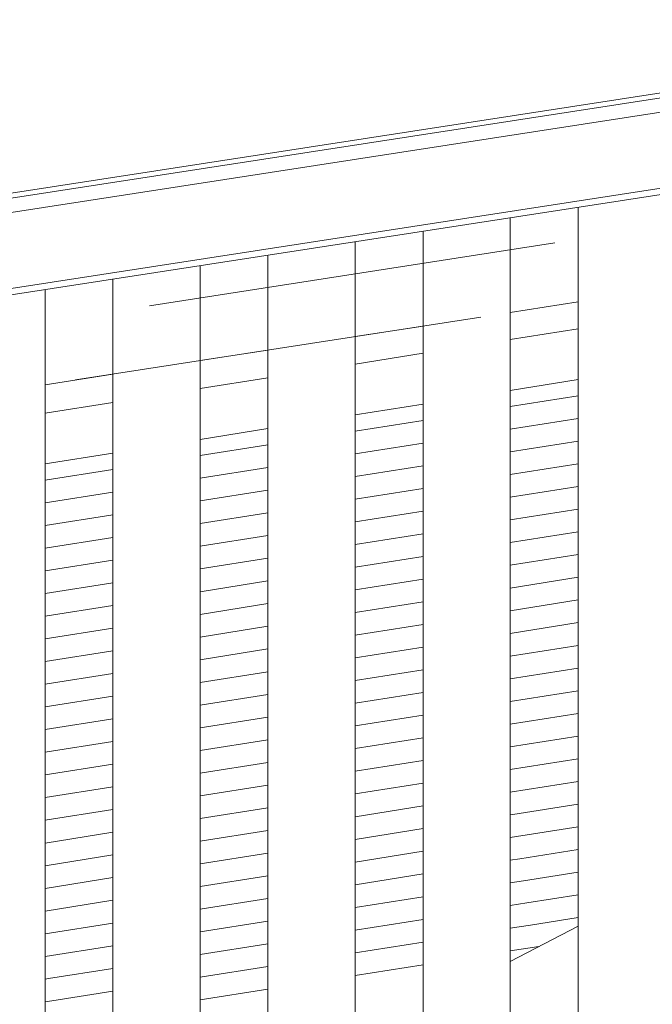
# Model space of a CAD drawing. Header units: millimetres. Extents: x -65 to 293624, y -1905 to 31061.
# Tile 222 of 256: x 116899 to 117225, y 22938 to 23446. Entities that reach past the tile are written whole.
import ezdxf

# ---------------------------------------------------------------- set-up
doc = ezdxf.new("R2010")
doc.units = ezdxf.units.MM
doc.header["$MEASUREMENT"] = 0
doc.linetypes.add('Hidden Line', pattern=[317.5, 211.666667, -105.833333])
for name, color, linetype in [('00 2D joon.AR', 7, 'Continuous'), ('1236 Katuslaed.AR', 7, 'Continuous'), ('1245 Sisehoovi varjestus.AR', 7, 'Continuous'), ('1248 Vihmaveerennid.AR', 7, 'Continuous'), ('1263 Katuse alusserv.AR', 7, 'Continuous')]:
    doc.layers.add(name, color=color, linetype=linetype)

# ---------------------------------------------------------------- blocks, each defined once
blk = doc.blocks.new('Section Element_1428_3', base_point=(20443.11, 12361.43))
at = {"layer": '1248 Vihmaveerennid.AR', "color": 7, "linetype": 'Continuous', "lineweight": 13}
for p, q in [((107570.49, 21918.29), (129117.53, 25242.47)), ((107568.05, 21915.2), (129117.8, 25239.8)), ((115501.87, 23131.81), (129118.53, 25232.53)), ((115501.87, 23092.64), (129122.41, 25193.96)), ((115501.87, 23089.49), (129122.72, 25190.86))]:
    blk.add_line(p, q, dxfattribs=at)
blk = doc.blocks.new('*X2164', base_point=(20443.11, 12361.43))
at = {"layer": '1263 Katuse alusserv.AR', "color": 7, "linetype": 'Continuous', "lineweight": 13}
for p, q in [((116946.87, 23214.22), (116911.87, 23208.69)), ((116946.87, 23214.22), (116911.87, 23208.69)), ((116946.87, 23202.53), (116911.87, 23197)), ((116946.87, 23202.53), (116911.87, 23197)), ((116946.87, 23190.83), (116911.87, 23185.3)), ((116946.87, 23190.83), (116911.87, 23185.3)), ((116946.87, 23179.13), (116911.87, 23173.6)), ((116946.87, 23179.13), (116911.87, 23173.6)), ((116946.87, 23167.43), (116911.87, 23161.9)), ((116946.87, 23167.43), (116911.87, 23161.9)), ((116946.87, 23155.73), (116911.87, 23150.2)), ((116946.87, 23155.73), (116911.87, 23150.2)), ((116946.87, 23144.03), (116911.87, 23138.5)), ((116946.87, 23144.03), (116911.87, 23138.5)), ((116946.87, 23132.34), (116911.87, 23126.81)), ((116946.87, 23132.34), (116911.87, 23126.81)), ((116946.87, 23120.64), (116911.87, 23115.11)), ((116946.87, 23120.64), (116911.87, 23115.11)), ((116946.87, 23108.94), (116911.87, 23103.41)), ((116946.87, 23108.94), (116911.87, 23103.41)), ((116946.87, 23097.24), (116911.87, 23091.71)), ((116946.87, 23097.24), (116911.87, 23091.71)), ((116946.87, 23085.54), (116911.87, 23080.01)), ((116946.87, 23085.54), (116911.87, 23080.01)), ((116946.87, 23073.84), (116911.87, 23068.31)), ((116946.87, 23073.84), (116911.87, 23068.31)), ((116946.87, 23062.15), (116911.87, 23056.62)), ((116946.87, 23062.15), (116911.87, 23056.62)), ((116946.87, 23050.45), (116911.87, 23044.92)), ((116946.87, 23050.45), (116911.87, 23044.92)), ((116946.87, 23038.75), (116911.87, 23033.22)), ((116946.87, 23038.75), (116911.87, 23033.22)), ((116946.87, 23027.05), (116911.87, 23021.52)), ((116946.87, 23027.05), (116911.87, 23021.52)), ((116946.87, 23015.35), (116911.87, 23009.82)), ((116946.87, 23015.35), (116911.87, 23009.82)), ((116946.87, 23003.65), (116911.87, 22998.12)), ((116946.87, 23003.65), (116911.87, 22998.12)), ((116946.87, 22991.96), (116911.87, 22986.43)), ((116946.87, 22991.96), (116911.87, 22986.43)), ((116946.87, 22980.26), (116911.87, 22974.73)), ((116946.87, 22980.26), (116911.87, 22974.73)), ((116946.87, 22968.56), (116911.87, 22963.03)), ((116946.87, 22968.56), (116911.87, 22963.03)), ((116946.87, 22956.86), (116913.54, 22951.6)), ((116946.87, 22956.86), (116913.54, 22951.6)), ((116913.54, 22951.6), (116911.87, 22951.33)), ((116913.54, 22951.6), (116911.87, 22951.33)), ((116946.87, 22945.16), (116915.35, 22940.18)), ((116946.87, 22945.16), (116915.35, 22940.18)), ((116915.35, 22940.18), (116911.87, 22939.63)), ((116915.35, 22940.18), (116911.87, 22939.63))]:
    blk.add_line(p, q, dxfattribs=at)
blk = doc.blocks.new('*X2165', base_point=(20443.11, 12361.43))
at = {"layer": '1263 Katuse alusserv.AR', "color": 7, "linetype": 'Continuous', "lineweight": 13}
for p, q in [((116946.87, 23214.22), (116911.87, 23208.69)), ((116946.87, 23214.22), (116911.87, 23208.69)), ((116946.87, 23202.53), (116911.87, 23197)), ((116946.87, 23202.53), (116911.87, 23197)), ((116946.87, 23190.83), (116911.87, 23185.3)), ((116946.87, 23190.83), (116911.87, 23185.3)), ((116946.87, 23179.13), (116911.87, 23173.6)), ((116946.87, 23179.13), (116911.87, 23173.6)), ((116946.87, 23167.43), (116911.87, 23161.9)), ((116946.87, 23167.43), (116911.87, 23161.9)), ((116946.87, 23155.73), (116911.87, 23150.2)), ((116946.87, 23155.73), (116911.87, 23150.2)), ((116946.87, 23144.03), (116911.87, 23138.5)), ((116946.87, 23144.03), (116911.87, 23138.5)), ((116946.87, 23132.34), (116911.87, 23126.81)), ((116946.87, 23132.34), (116911.87, 23126.81)), ((116946.87, 23120.64), (116911.87, 23115.11)), ((116946.87, 23120.64), (116911.87, 23115.11)), ((116946.87, 23108.94), (116911.87, 23103.41)), ((116946.87, 23108.94), (116911.87, 23103.41)), ((116946.87, 23097.24), (116911.87, 23091.71)), ((116946.87, 23097.24), (116911.87, 23091.71)), ((116946.87, 23085.54), (116911.87, 23080.01)), ((116946.87, 23085.54), (116911.87, 23080.01)), ((116946.87, 23073.84), (116911.87, 23068.31)), ((116946.87, 23073.84), (116911.87, 23068.31)), ((116946.87, 23062.15), (116911.87, 23056.62)), ((116946.87, 23062.15), (116911.87, 23056.62)), ((116946.87, 23050.45), (116911.87, 23044.92)), ((116946.87, 23050.45), (116911.87, 23044.92)), ((116946.87, 23038.75), (116911.87, 23033.22)), ((116946.87, 23038.75), (116911.87, 23033.22)), ((116946.87, 23027.05), (116911.87, 23021.52)), ((116946.87, 23027.05), (116911.87, 23021.52)), ((116946.87, 23015.35), (116911.87, 23009.82)), ((116946.87, 23015.35), (116911.87, 23009.82)), ((116946.87, 23003.65), (116911.87, 22998.12)), ((116946.87, 23003.65), (116911.87, 22998.12)), ((116946.87, 22991.96), (116911.87, 22986.43)), ((116946.87, 22991.96), (116911.87, 22986.43)), ((116946.87, 22980.26), (116911.87, 22974.73)), ((116946.87, 22980.26), (116911.87, 22974.73)), ((116946.87, 22968.56), (116911.87, 22963.03)), ((116946.87, 22968.56), (116911.87, 22963.03)), ((116946.87, 22956.86), (116913.54, 22951.6)), ((116946.87, 22956.86), (116913.54, 22951.6)), ((116913.54, 22951.6), (116911.87, 22951.33)), ((116913.54, 22951.6), (116911.87, 22951.33)), ((116946.87, 22945.16), (116915.35, 22940.18)), ((116946.87, 22945.16), (116915.35, 22940.18)), ((116915.35, 22940.18), (116911.87, 22939.63)), ((116915.35, 22940.18), (116911.87, 22939.63))]:
    blk.add_line(p, q, dxfattribs=at)
blk = doc.blocks.new('*X2166', base_point=(20443.11, 12361.43))
at = {"layer": '1263 Katuse alusserv.AR', "color": 7, "linetype": 'Continuous', "lineweight": 13}
for p, q in [((117026.87, 23226.86), (116991.87, 23221.33)), ((117026.87, 23226.86), (116991.87, 23221.33)), ((117026.87, 23215.17), (116991.87, 23209.64)), ((117026.87, 23215.17), (116991.87, 23209.64)), ((117026.87, 23203.47), (116991.87, 23197.94)), ((117026.87, 23203.47), (116991.87, 23197.94)), ((117026.87, 23191.77), (116991.87, 23186.24)), ((117026.87, 23191.77), (116991.87, 23186.24)), ((117026.87, 23180.07), (116991.87, 23174.54)), ((117026.87, 23180.07), (116991.87, 23174.54)), ((117026.87, 23168.37), (116991.87, 23162.84)), ((117026.87, 23168.37), (116991.87, 23162.84)), ((117026.87, 23156.67), (116991.87, 23151.14)), ((117026.87, 23156.67), (116991.87, 23151.14)), ((117026.87, 23144.98), (116991.87, 23139.45)), ((117026.87, 23144.98), (116991.87, 23139.45)), ((117026.87, 23133.28), (116991.87, 23127.75)), ((117026.87, 23133.28), (116991.87, 23127.75)), ((117026.87, 23121.58), (116991.87, 23116.05)), ((117026.87, 23121.58), (116991.87, 23116.05)), ((117026.87, 23109.88), (116991.87, 23104.35)), ((117026.87, 23109.88), (116991.87, 23104.35)), ((117026.87, 23098.18), (116991.87, 23092.65)), ((117026.87, 23098.18), (116991.87, 23092.65)), ((117026.87, 23086.48), (116991.87, 23080.95)), ((117026.87, 23086.48), (116991.87, 23080.95)), ((117026.87, 23074.79), (116991.87, 23069.26)), ((117026.87, 23074.79), (116991.87, 23069.26)), ((117026.87, 23063.09), (116991.87, 23057.56)), ((117026.87, 23063.09), (116991.87, 23057.56)), ((117026.87, 23051.39), (116991.87, 23045.86)), ((117026.87, 23051.39), (116991.87, 23045.86)), ((117026.87, 23039.69), (116991.87, 23034.16)), ((117026.87, 23039.69), (116991.87, 23034.16)), ((117026.87, 23027.99), (116991.87, 23022.46)), ((117026.87, 23027.99), (116991.87, 23022.46)), ((117026.87, 23016.3), (116991.87, 23010.77)), ((117026.87, 23016.3), (116991.87, 23010.77)), ((117026.87, 23004.6), (116991.87, 22999.07)), ((117026.87, 23004.6), (116991.87, 22999.07)), ((117026.87, 22992.9), (116991.87, 22987.37)), ((117026.87, 22992.9), (116991.87, 22987.37)), ((117026.87, 22981.2), (116991.87, 22975.67)), ((117026.87, 22981.2), (116991.87, 22975.67)), ((117026.87, 22969.5), (116991.87, 22963.97)), ((117026.87, 22969.5), (116991.87, 22963.97)), ((117026.87, 22957.8), (116991.87, 22952.27)), ((117026.87, 22957.8), (116991.87, 22952.27))]:
    blk.add_line(p, q, dxfattribs=at)
blk = doc.blocks.new('*X2167', base_point=(20443.11, 12361.43))
at = {"layer": '1263 Katuse alusserv.AR', "color": 7, "linetype": 'Continuous', "lineweight": 13}
for p, q in [((117026.87, 23226.86), (116991.87, 23221.33)), ((117026.87, 23226.86), (116991.87, 23221.33)), ((117026.87, 23215.17), (116991.87, 23209.64)), ((117026.87, 23215.17), (116991.87, 23209.64)), ((117026.87, 23203.47), (116991.87, 23197.94)), ((117026.87, 23203.47), (116991.87, 23197.94)), ((117026.87, 23191.77), (116991.87, 23186.24)), ((117026.87, 23191.77), (116991.87, 23186.24)), ((117026.87, 23180.07), (116991.87, 23174.54)), ((117026.87, 23180.07), (116991.87, 23174.54)), ((117026.87, 23168.37), (116991.87, 23162.84)), ((117026.87, 23168.37), (116991.87, 23162.84)), ((117026.87, 23156.67), (116991.87, 23151.14)), ((117026.87, 23156.67), (116991.87, 23151.14)), ((117026.87, 23144.98), (116991.87, 23139.45)), ((117026.87, 23144.98), (116991.87, 23139.45)), ((117026.87, 23133.28), (116991.87, 23127.75)), ((117026.87, 23133.28), (116991.87, 23127.75)), ((117026.87, 23121.58), (116991.87, 23116.05)), ((117026.87, 23121.58), (116991.87, 23116.05)), ((117026.87, 23109.88), (116991.87, 23104.35)), ((117026.87, 23109.88), (116991.87, 23104.35)), ((117026.87, 23098.18), (116991.87, 23092.65)), ((117026.87, 23098.18), (116991.87, 23092.65)), ((117026.87, 23086.48), (116991.87, 23080.95)), ((117026.87, 23086.48), (116991.87, 23080.95)), ((117026.87, 23074.79), (116991.87, 23069.26)), ((117026.87, 23074.79), (116991.87, 23069.26)), ((117026.87, 23063.09), (116991.87, 23057.56)), ((117026.87, 23063.09), (116991.87, 23057.56)), ((117026.87, 23051.39), (116991.87, 23045.86)), ((117026.87, 23051.39), (116991.87, 23045.86)), ((117026.87, 23039.69), (116991.87, 23034.16)), ((117026.87, 23039.69), (116991.87, 23034.16)), ((117026.87, 23027.99), (116991.87, 23022.46)), ((117026.87, 23027.99), (116991.87, 23022.46)), ((117026.87, 23016.3), (116991.87, 23010.77)), ((117026.87, 23016.3), (116991.87, 23010.77)), ((117026.87, 23004.6), (116991.87, 22999.07)), ((117026.87, 23004.6), (116991.87, 22999.07)), ((117026.87, 22992.9), (116991.87, 22987.37)), ((117026.87, 22992.9), (116991.87, 22987.37)), ((117026.87, 22981.2), (116991.87, 22975.67)), ((117026.87, 22981.2), (116991.87, 22975.67)), ((117026.87, 22969.5), (116991.87, 22963.97)), ((117026.87, 22969.5), (116991.87, 22963.97)), ((117026.87, 22957.8), (116991.87, 22952.27)), ((117026.87, 22957.8), (116991.87, 22952.27))]:
    blk.add_line(p, q, dxfattribs=at)
blk = doc.blocks.new('*X2168', base_point=(20443.11, 12361.43))
at = {"layer": '1263 Katuse alusserv.AR', "color": 7, "linetype": 'Continuous', "lineweight": 13}
for p, q in [((117106.87, 23239.5), (117071.87, 23233.97)), ((117106.87, 23239.5), (117071.87, 23233.97)), ((117106.87, 23227.81), (117071.87, 23222.28)), ((117106.87, 23227.81), (117071.87, 23222.28)), ((117106.87, 23216.11), (117071.87, 23210.58)), ((117106.87, 23216.11), (117071.87, 23210.58)), ((117106.87, 23204.41), (117071.87, 23198.88)), ((117106.87, 23204.41), (117071.87, 23198.88)), ((117106.87, 23192.71), (117071.87, 23187.18)), ((117106.87, 23192.71), (117071.87, 23187.18)), ((117106.87, 23181.01), (117071.87, 23175.48)), ((117106.87, 23181.01), (117071.87, 23175.48)), ((117106.87, 23169.31), (117071.87, 23163.78)), ((117106.87, 23169.31), (117071.87, 23163.78)), ((117106.87, 23157.62), (117071.87, 23152.09)), ((117106.87, 23157.62), (117071.87, 23152.09)), ((117106.87, 23145.92), (117071.87, 23140.39)), ((117106.87, 23145.92), (117071.87, 23140.39)), ((117106.87, 23134.22), (117071.87, 23128.69)), ((117106.87, 23134.22), (117071.87, 23128.69)), ((117106.87, 23122.52), (117071.87, 23116.99)), ((117106.87, 23122.52), (117071.87, 23116.99)), ((117106.87, 23110.82), (117071.87, 23105.29)), ((117106.87, 23110.82), (117071.87, 23105.29)), ((117106.87, 23099.13), (117071.87, 23093.59)), ((117106.87, 23099.13), (117071.87, 23093.59)), ((117106.87, 23087.43), (117071.87, 23081.9)), ((117106.87, 23087.43), (117071.87, 23081.9)), ((117106.87, 23075.73), (117071.87, 23070.2)), ((117106.87, 23075.73), (117071.87, 23070.2)), ((117106.87, 23064.03), (117071.87, 23058.5)), ((117106.87, 23064.03), (117071.87, 23058.5)), ((117106.87, 23052.33), (117071.87, 23046.8)), ((117106.87, 23052.33), (117071.87, 23046.8)), ((117106.87, 23040.63), (117071.87, 23035.1)), ((117106.87, 23040.63), (117071.87, 23035.1)), ((117106.87, 23028.94), (117071.87, 23023.41)), ((117106.87, 23028.94), (117071.87, 23023.41)), ((117106.87, 23017.24), (117071.87, 23011.71)), ((117106.87, 23017.24), (117071.87, 23011.71)), ((117106.87, 23005.54), (117071.87, 23000.01)), ((117106.87, 23005.54), (117071.87, 23000.01)), ((117106.87, 22993.84), (117071.87, 22988.31)), ((117106.87, 22993.84), (117071.87, 22988.31)), ((117106.87, 22982.14), (117071.87, 22976.61)), ((117106.87, 22982.14), (117071.87, 22976.61)), ((117106.87, 22970.44), (117071.87, 22964.91)), ((117106.87, 22970.44), (117071.87, 22964.91))]:
    blk.add_line(p, q, dxfattribs=at)
blk = doc.blocks.new('*X2169', base_point=(20443.11, 12361.43))
at = {"layer": '1263 Katuse alusserv.AR', "color": 7, "linetype": 'Continuous', "lineweight": 13}
for p, q in [((117106.87, 23239.5), (117071.87, 23233.97)), ((117106.87, 23239.5), (117071.87, 23233.97)), ((117106.87, 23227.81), (117071.87, 23222.28)), ((117106.87, 23227.81), (117071.87, 23222.28)), ((117106.87, 23216.11), (117071.87, 23210.58)), ((117106.87, 23216.11), (117071.87, 23210.58)), ((117106.87, 23204.41), (117071.87, 23198.88)), ((117106.87, 23204.41), (117071.87, 23198.88)), ((117106.87, 23192.71), (117071.87, 23187.18)), ((117106.87, 23192.71), (117071.87, 23187.18)), ((117106.87, 23181.01), (117071.87, 23175.48)), ((117106.87, 23181.01), (117071.87, 23175.48)), ((117106.87, 23169.31), (117071.87, 23163.78)), ((117106.87, 23169.31), (117071.87, 23163.78)), ((117106.87, 23157.62), (117071.87, 23152.09)), ((117106.87, 23157.62), (117071.87, 23152.09)), ((117106.87, 23145.92), (117071.87, 23140.39)), ((117106.87, 23145.92), (117071.87, 23140.39)), ((117106.87, 23134.22), (117071.87, 23128.69)), ((117106.87, 23134.22), (117071.87, 23128.69)), ((117106.87, 23122.52), (117071.87, 23116.99)), ((117106.87, 23122.52), (117071.87, 23116.99)), ((117106.87, 23110.82), (117071.87, 23105.29)), ((117106.87, 23110.82), (117071.87, 23105.29)), ((117106.87, 23099.13), (117071.87, 23093.59)), ((117106.87, 23099.13), (117071.87, 23093.59)), ((117106.87, 23087.43), (117071.87, 23081.9)), ((117106.87, 23087.43), (117071.87, 23081.9)), ((117106.87, 23075.73), (117071.87, 23070.2)), ((117106.87, 23075.73), (117071.87, 23070.2)), ((117106.87, 23064.03), (117071.87, 23058.5)), ((117106.87, 23064.03), (117071.87, 23058.5)), ((117106.87, 23052.33), (117071.87, 23046.8)), ((117106.87, 23052.33), (117071.87, 23046.8)), ((117106.87, 23040.63), (117071.87, 23035.1)), ((117106.87, 23040.63), (117071.87, 23035.1)), ((117106.87, 23028.94), (117071.87, 23023.41)), ((117106.87, 23028.94), (117071.87, 23023.41)), ((117106.87, 23017.24), (117071.87, 23011.71)), ((117106.87, 23017.24), (117071.87, 23011.71)), ((117106.87, 23005.54), (117071.87, 23000.01)), ((117106.87, 23005.54), (117071.87, 23000.01)), ((117106.87, 22993.84), (117071.87, 22988.31)), ((117106.87, 22993.84), (117071.87, 22988.31)), ((117106.87, 22982.14), (117071.87, 22976.61)), ((117106.87, 22982.14), (117071.87, 22976.61)), ((117106.87, 22970.44), (117071.87, 22964.91)), ((117106.87, 22970.44), (117071.87, 22964.91))]:
    blk.add_line(p, q, dxfattribs=at)
blk = doc.blocks.new('*X2170', base_point=(20443.11, 12361.43))
at = {"layer": '1263 Katuse alusserv.AR', "color": 7, "linetype": 'Continuous', "lineweight": 13}
for p, q in [((117186.87, 23252.14), (117151.87, 23246.61)), ((117186.87, 23252.14), (117151.87, 23246.61)), ((117186.87, 23240.45), (117151.87, 23234.92)), ((117186.87, 23240.45), (117151.87, 23234.92)), ((117186.87, 23228.75), (117151.87, 23223.22)), ((117186.87, 23228.75), (117151.87, 23223.22)), ((117186.87, 23217.05), (117151.87, 23211.52)), ((117186.87, 23217.05), (117151.87, 23211.52)), ((117186.87, 23205.35), (117151.87, 23199.82)), ((117186.87, 23205.35), (117151.87, 23199.82)), ((117186.87, 23193.65), (117151.87, 23188.12)), ((117186.87, 23193.65), (117151.87, 23188.12)), ((117186.87, 23181.95), (117151.87, 23176.42)), ((117186.87, 23181.95), (117151.87, 23176.42)), ((117186.87, 23170.26), (117151.87, 23164.73)), ((117186.87, 23170.26), (117151.87, 23164.73)), ((117186.87, 23158.56), (117151.87, 23153.03)), ((117186.87, 23158.56), (117151.87, 23153.03)), ((117186.87, 23146.86), (117151.87, 23141.33)), ((117186.87, 23146.86), (117151.87, 23141.33)), ((117186.87, 23135.16), (117151.87, 23129.63)), ((117186.87, 23135.16), (117151.87, 23129.63)), ((117186.87, 23123.46), (117151.87, 23117.93)), ((117186.87, 23123.46), (117151.87, 23117.93)), ((117186.87, 23111.77), (117151.87, 23106.24)), ((117186.87, 23111.77), (117151.87, 23106.24)), ((117186.87, 23100.07), (117151.87, 23094.54)), ((117186.87, 23100.07), (117151.87, 23094.54)), ((117186.87, 23088.37), (117151.87, 23082.84)), ((117186.87, 23088.37), (117151.87, 23082.84)), ((117186.87, 23076.67), (117151.87, 23071.14)), ((117186.87, 23076.67), (117151.87, 23071.14)), ((117186.87, 23064.97), (117151.87, 23059.44)), ((117186.87, 23064.97), (117151.87, 23059.44)), ((117186.87, 23053.27), (117151.87, 23047.74)), ((117186.87, 23053.27), (117151.87, 23047.74)), ((117186.87, 23041.58), (117153.27, 23036.27)), ((117186.87, 23041.58), (117153.27, 23036.27)), ((117153.27, 23036.27), (117151.87, 23036.05)), ((117153.27, 23036.27), (117151.87, 23036.05)), ((117186.87, 23029.88), (117155.07, 23024.85)), ((117186.87, 23029.88), (117155.07, 23024.85)), ((117155.07, 23024.85), (117151.87, 23024.35)), ((117155.07, 23024.85), (117151.87, 23024.35)), ((117186.87, 23018.18), (117156.87, 23013.44)), ((117186.87, 23018.18), (117156.87, 23013.44)), ((117156.87, 23013.44), (117151.87, 23012.65)), ((117156.87, 23013.44), (117151.87, 23012.65)), ((117186.87, 23006.48), (117158.68, 23002.03)), ((117186.87, 23006.48), (117158.68, 23002.03)), ((117158.68, 23002.03), (117151.87, 23000.95)), ((117158.68, 23002.03), (117151.87, 23000.95)), ((117186.87, 22994.78), (117160.48, 22990.61)), ((117186.87, 22994.78), (117160.48, 22990.61)), ((117160.48, 22990.61), (117151.87, 22989.25)), ((117160.48, 22990.61), (117151.87, 22989.25)), ((117186.87, 22983.08), (117162.28, 22979.2)), ((117186.87, 22983.08), (117162.28, 22979.2)), ((117162.28, 22979.2), (117151.87, 22977.55)), ((117162.28, 22979.2), (117151.87, 22977.55))]:
    blk.add_line(p, q, dxfattribs=at)
blk = doc.blocks.new('*X2171', base_point=(20443.11, 12361.43))
at = {"layer": '1263 Katuse alusserv.AR', "color": 7, "linetype": 'Continuous', "lineweight": 13}
for p, q in [((117186.87, 23252.14), (117151.87, 23246.61)), ((117186.87, 23252.14), (117151.87, 23246.61)), ((117186.87, 23240.45), (117151.87, 23234.92)), ((117186.87, 23240.45), (117151.87, 23234.92)), ((117186.87, 23228.75), (117151.87, 23223.22)), ((117186.87, 23228.75), (117151.87, 23223.22)), ((117186.87, 23217.05), (117151.87, 23211.52)), ((117186.87, 23217.05), (117151.87, 23211.52)), ((117186.87, 23205.35), (117151.87, 23199.82)), ((117186.87, 23205.35), (117151.87, 23199.82)), ((117186.87, 23193.65), (117151.87, 23188.12)), ((117186.87, 23193.65), (117151.87, 23188.12)), ((117186.87, 23181.95), (117151.87, 23176.42)), ((117186.87, 23181.95), (117151.87, 23176.42)), ((117186.87, 23170.26), (117151.87, 23164.73)), ((117186.87, 23170.26), (117151.87, 23164.73)), ((117186.87, 23158.56), (117151.87, 23153.03)), ((117186.87, 23158.56), (117151.87, 23153.03)), ((117186.87, 23146.86), (117151.87, 23141.33)), ((117186.87, 23146.86), (117151.87, 23141.33)), ((117186.87, 23135.16), (117151.87, 23129.63)), ((117186.87, 23135.16), (117151.87, 23129.63)), ((117186.87, 23123.46), (117151.87, 23117.93)), ((117186.87, 23123.46), (117151.87, 23117.93)), ((117186.87, 23111.77), (117151.87, 23106.24)), ((117186.87, 23111.77), (117151.87, 23106.24)), ((117186.87, 23100.07), (117151.87, 23094.54)), ((117186.87, 23100.07), (117151.87, 23094.54)), ((117186.87, 23088.37), (117151.87, 23082.84)), ((117186.87, 23088.37), (117151.87, 23082.84)), ((117186.87, 23076.67), (117151.87, 23071.14)), ((117186.87, 23076.67), (117151.87, 23071.14)), ((117186.87, 23064.97), (117151.87, 23059.44)), ((117186.87, 23064.97), (117151.87, 23059.44)), ((117186.87, 23053.27), (117151.87, 23047.74)), ((117186.87, 23053.27), (117151.87, 23047.74)), ((117186.87, 23041.58), (117153.27, 23036.27)), ((117186.87, 23041.58), (117153.27, 23036.27)), ((117153.27, 23036.27), (117151.87, 23036.05)), ((117153.27, 23036.27), (117151.87, 23036.05)), ((117186.87, 23029.88), (117155.07, 23024.85)), ((117186.87, 23029.88), (117155.07, 23024.85)), ((117155.07, 23024.85), (117151.87, 23024.35)), ((117155.07, 23024.85), (117151.87, 23024.35)), ((117186.87, 23018.18), (117156.87, 23013.44)), ((117186.87, 23018.18), (117156.87, 23013.44)), ((117156.87, 23013.44), (117151.87, 23012.65)), ((117156.87, 23013.44), (117151.87, 23012.65)), ((117186.87, 23006.48), (117158.68, 23002.03)), ((117186.87, 23006.48), (117158.68, 23002.03)), ((117158.68, 23002.03), (117151.87, 23000.95)), ((117158.68, 23002.03), (117151.87, 23000.95)), ((117186.87, 22994.78), (117160.48, 22990.61)), ((117186.87, 22994.78), (117160.48, 22990.61)), ((117160.48, 22990.61), (117151.87, 22989.25)), ((117160.48, 22990.61), (117151.87, 22989.25)), ((117186.87, 22983.08), (117162.28, 22979.2)), ((117186.87, 22983.08), (117162.28, 22979.2)), ((117162.28, 22979.2), (117151.87, 22977.55)), ((117162.28, 22979.2), (117151.87, 22977.55))]:
    blk.add_line(p, q, dxfattribs=at)
blk = doc.blocks.new('Section Element_1680_3', base_point=(20443.11, 12361.43))
at = {"layer": '1263 Katuse alusserv.AR', "color": 7, "linetype": 'Continuous', "lineweight": 13}
for p, q in [((117151.87, 22965.86), (117166.67, 22968.19)), ((117071.87, 22953.22), (117106.87, 22958.75)), ((116991.87, 22940.58), (117026.87, 22946.11))]:
    blk.add_line(p, q, dxfattribs=at)
at = {"layer": '1263 Katuse alusserv.AR', "lineweight": 0}
for name in ['*X2170', '*X2171', '*X2168', '*X2169', '*X2166', '*X2167', '*X2164', '*X2165']:
    blk.add_blockref(name, (20443.11, 12361.43), dxfattribs=at)
blk = doc.blocks.new('Section Element_1778_3', base_point=(20443.11, 12361.43))
at = {"layer": '1245 Sisehoovi varjestus.AR', "color": 7, "linetype": 'Continuous', "lineweight": 13}
blk.add_line((116911.87, 21649.23), (116911.87, 23307.02), dxfattribs=at)
blk = doc.blocks.new('Section Element_1779_3', base_point=(20443.11, 12361.43))
at = {"layer": '1245 Sisehoovi varjestus.AR', "color": 7, "linetype": 'Continuous', "lineweight": 13}
for p, q in [((116991.87, 21690.91), (116991.87, 23319.36)), ((116946.87, 21690.91), (116946.87, 23312.42))]:
    blk.add_line(p, q, dxfattribs=at)
blk = doc.blocks.new('Section Element_1780_3', base_point=(20443.11, 12361.43))
at = {"layer": '1245 Sisehoovi varjestus.AR', "color": 7, "linetype": 'Continuous', "lineweight": 13}
for p, q in [((117071.87, 21732.6), (117071.87, 23331.71)), ((117026.87, 21732.6), (117026.87, 23324.76))]:
    blk.add_line(p, q, dxfattribs=at)
blk = doc.blocks.new('Section Element_1781_3', base_point=(20443.11, 12361.43))
at = {"layer": '1245 Sisehoovi varjestus.AR', "color": 7, "linetype": 'Continuous', "lineweight": 13}
for p, q in [((117151.87, 21774.28), (117151.87, 23344.05)), ((117106.87, 21774.28), (117106.87, 23337.11))]:
    blk.add_line(p, q, dxfattribs=at)
blk = doc.blocks.new('Section Element_1782_3', base_point=(20443.11, 12361.43))
at = {"layer": '1245 Sisehoovi varjestus.AR', "color": 7, "linetype": 'Continuous', "lineweight": 13}
blk.add_line((117186.87, 21815.96), (117186.87, 23349.45), dxfattribs=at)
blk = doc.blocks.new('Section Element_1915_3', base_point=(20443.11, 12361.43))
at = {"layer": '1245 Sisehoovi varjestus.AR', "color": 7, "linetype": 'Continuous', "lineweight": 13}
blk.add_line((117186.87, 22978.72), (117151.87, 22960.48), dxfattribs=at)
blk = doc.blocks.new('Section Element_1945_3', base_point=(20443.11, 12361.43))
at = {"layer": '1245 Sisehoovi varjestus.AR', "color": 7, "linetype": 'Continuous', "lineweight": 13}
for p, q in [((117186.87, 23286.7), (117151.87, 23281.17)), ((117106.87, 23274.06), (117071.87, 23268.53)), ((117026.87, 23261.42), (116991.87, 23255.89)), ((117186.87, 23260.5), (117151.87, 23254.97)), ((116946.87, 23248.78), (116911.87, 23243.25)), ((117106.87, 23247.86), (117071.87, 23242.33)), ((117026.87, 23235.22), (116991.87, 23229.69)), ((116946.87, 23222.58), (116911.87, 23217.05))]:
    blk.add_line(p, q, dxfattribs=at)
blk = doc.blocks.new('Section Element_3000_3', base_point=(20443.11, 12361.43))
at = {"layer": '1236 Katuslaed.AR', "color": 7, "linetype": 'Continuous', "lineweight": 13}
for p, q in [((117186.87, 23300.57), (117151.87, 23295.14)), ((117106.87, 23288.15), (117071.87, 23282.72)), ((117026.87, 23275.74), (116991.87, 23270.3)), ((116946.87, 23263.32), (116911.87, 23257.88))]:
    blk.add_line(p, q, dxfattribs=at)

msp = doc.modelspace()

# ---------------------------------------------------------------- linework, layer by layer
at = {"layer": '00 2D joon.AR', "color": 41, "linetype": 'Hidden Line', "lineweight": 13, "true_color": 0xffeda8, "flags": 128}
msp.add_lwpolyline([(107541.94, 21835.68), (107546.85, 21804.06), (129116.9, 25152.59), (129111.99, 25184.21)], close=True, dxfattribs=at)

# ---------------------------------------------------------------- block references
at = {"layer": '1236 Katuslaed.AR', "lineweight": 0}
msp.add_blockref('Section Element_3000_3', (20443.11, 12361.43), dxfattribs=at)
at = {"layer": '1245 Sisehoovi varjestus.AR', "lineweight": 0}
for name in ['Section Element_1782_3', 'Section Element_1781_3', 'Section Element_1945_3', 'Section Element_1780_3', 'Section Element_1779_3', 'Section Element_1778_3', 'Section Element_1915_3']:
    msp.add_blockref(name, (20443.11, 12361.43), dxfattribs=at)
at = {"layer": '1248 Vihmaveerennid.AR', "lineweight": 0}
msp.add_blockref('Section Element_1428_3', (20443.11, 12361.43), dxfattribs=at)
at = {"layer": '1263 Katuse alusserv.AR', "lineweight": 0}
msp.add_blockref('Section Element_1680_3', (20443.11, 12361.43), dxfattribs=at)

doc.saveas('drawing.dxf')
